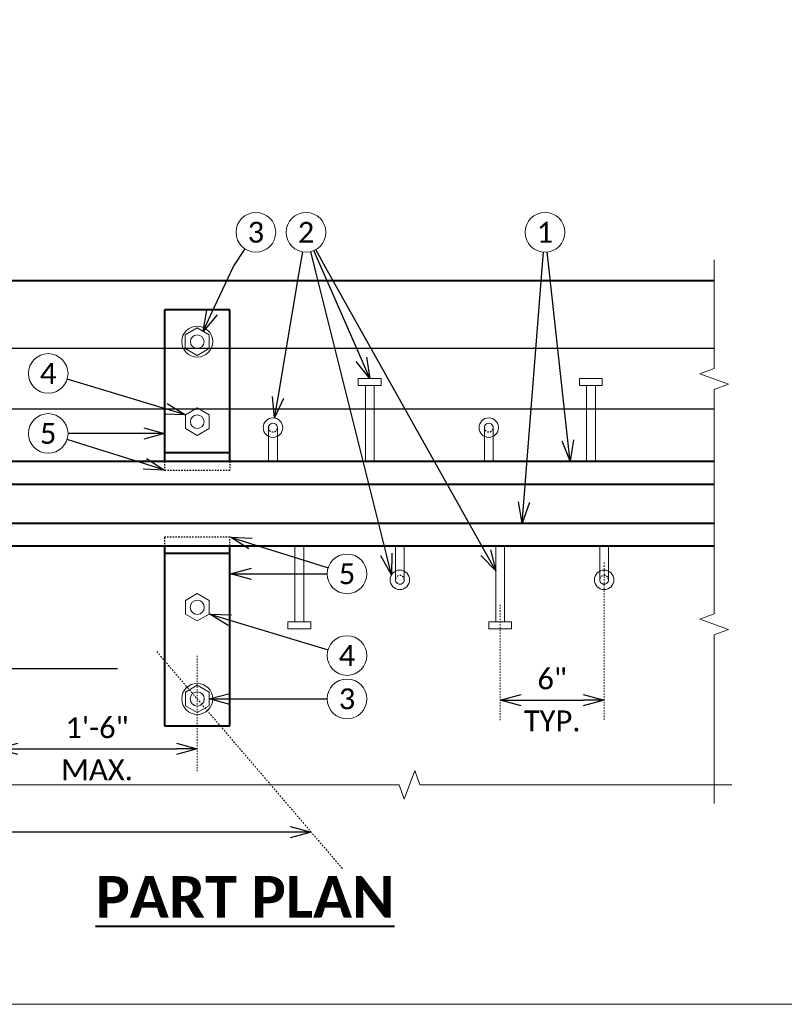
# Model space of a CAD drawing. Header units: metres. Extents: x -113 to 509, y -50 to 519.
# Tile 105 of 238: x 35 to 90, y -50 to 21. Entities that reach past the tile are written whole.
import ezdxf
from ezdxf import colors
from ezdxf.entities.mleader import LeaderData, LeaderLine
from ezdxf.enums import TextEntityAlignment as Align
from ezdxf.math import Vec2, Vec3

# ---------------------------------------------------------------- set-up
doc = ezdxf.new("R2010")
doc.units = ezdxf.units.M
doc.header["$MEASUREMENT"] = 0
doc.linetypes.add('Wisdot2', pattern=[0.125, 0.0625, -0.0625])
doc.linetypes.add('Wisdot4', pattern=[0.28125, 0.125, -0.0625, 0.03125, -0.0625])
for name, color, linetype, lineweight in [('B_ANNO_BREAK', 7, 'Continuous', 18), ('B_ANNO_DIM', 7, 'Continuous', 18), ('B_ANNO_SYMB', 7, 'Continuous', 18), ('B_ANNO_TEXT', 7, 'Continuous', 18), ('B_ANNO_TEXT_TITLE', 7, 'Continuous', 40), ('B_CNTR', 1, 'Wisdot4', 18), ('B_DETAIL', 7, 'Continuous', 18), ('B_DETAIL_HIDDEN', 7, 'Wisdot2', 25), ('B_DETAIL_OBJ', 7, 'Continuous', 40), ('B_REBAR', 5, 'Continuous', 25)]:
    doc.layers.add(name, color=color, linetype=linetype, lineweight=lineweight)
doc.layers.add('B_ANNO_NOPLOT', color=47, linetype='Continuous', lineweight=18, plot=False)
doc.styles.add('Annotative', font='calibri.ttf', dxfattribs={"height": 0.0625})
doc.styles.get("Standard").update_dxf_attribs({"font": 'calibri.ttf'})
doc.styles.add('Title', font='calibrib.ttf', dxfattribs={"height": 0.125})
doc.dimstyles.new('Annotative', dxfattribs={"dimscale": 0, "dimtxt": 0.0625, "dimasz": 0.0625, "dimexe": 0.03125, "dimexo": 0.03125, "dimgap": 0.03125, "dimtad": 1, "dimdec": 3, "dimzin": 3, "dimdsep": 46, "dimlunit": 4, "dimtxsty": 'Standard', "dimblk": 'OPEN30', "dimcen": 0.03125, "dimaunit": 1, "dimadec": 0, "dimazin": 3, "dimtfac": 0.75, "dimtdec": 3, "dimtofl": 0, "dimtmove": 0, "dimatfit": 3, "dimldrblk": 'OPEN30', "dimfxl": 1, "dimtfill": 1, "dimfrac": 1, "dimtolj": 1, "dimtzin": 0, "dimarcsym": 0})

# ---------------------------------------------------------------- blocks, each defined once
blk = doc.blocks.new('HEXNUT')
at = {"layer": 'B_DETAIL'}
for p, q in [((-0.855, 0.49), (-0.005, 0.985)), ((-0.005, 0.985), (0.85, 0.49)), ((-0.855, -0.495), (-0.855, 0.49)), ((0.85, 0.49), (0.85, -0.495)), ((-0.005, -0.985), (-0.855, -0.495)), ((0.85, -0.495), (-0.005, -0.985))]:
    blk.add_line(p, q, dxfattribs=at)
blk = doc.blocks.new('_Open30')
at = {"color": 0, "linetype": 'ByBlock', "lineweight": -2}
for p, q in [((-1, 0.268), (0, 0)), ((0, 0), (-1, -0.268)), ((0, 0), (-1, 0))]:
    blk.add_line(p, q, dxfattribs=at)
blk = doc.blocks.new('*D47')
at = {"layer": 'B_ANNO_DIM', "color": 0, "lineweight": -2, "transparency": 16777216}
blk.add_line((35.189, -31.298), (46.589, -31.298), dxfattribs=at)
at = {"layer": 'Defpoints', "color": 0, "transparency": 16777216}
for p in [(33.689, -31.298), (48.089, -31.298), (48.089, -31.298)]:
    blk.add_point(p, dxfattribs=at)
at = {"layer": 'B_ANNO_DIM', "color": 0, "lineweight": -2, "transparency": 16777216, "xscale": 1.5, "yscale": 1.5, "zscale": 1.5, "rotation": 180}
blk.add_blockref('_Open30', (33.689, -31.298), dxfattribs=at)
at = {"layer": 'B_ANNO_DIM', "color": 0, "lineweight": -2, "transparency": 16777216, "xscale": 1.5, "yscale": 1.5, "zscale": 1.5}
blk.add_blockref('_Open30', (48.089, -31.298), dxfattribs=at)
at = {"layer": 'B_ANNO_DIM', "color": 0, "transparency": 16777216, "char_height": 1.5, "attachment_point": 5}
for s, insert in [('\\A1;1\'-6"', (40.889, -29.781)), ('\\A1;MAX.', (40.889, -32.804))]:
    blk.add_mtext(s, dxfattribs=dict(at, insert=insert))
blk = doc.blocks.new('*D48')
at = {"layer": 'B_ANNO_DIM', "color": 0, "lineweight": -2, "transparency": 16777216}
blk.add_line((71.359, -27.791), (75.83, -27.791), dxfattribs=at)
at = {"layer": 'Defpoints', "color": 0, "transparency": 16777216}
for p in [(69.859, -27.791), (77.33, -27.791), (77.33, -27.791)]:
    blk.add_point(p, dxfattribs=at)
at = {"layer": 'B_ANNO_DIM', "color": 0, "lineweight": -2, "transparency": 16777216, "xscale": 1.5, "yscale": 1.5, "zscale": 1.5, "rotation": 180}
blk.add_blockref('_Open30', (69.859, -27.791), dxfattribs=at)
at = {"layer": 'B_ANNO_DIM', "color": 0, "lineweight": -2, "transparency": 16777216, "xscale": 1.5, "yscale": 1.5, "zscale": 1.5}
blk.add_blockref('_Open30', (77.33, -27.791), dxfattribs=at)
at = {"layer": 'B_ANNO_DIM', "color": 0, "transparency": 16777216, "char_height": 1.5, "attachment_point": 5}
for s, insert in [('\\A1;6"', (73.595, -26.273)), ('\\A1;TYP.', (73.595, -29.296))]:
    blk.add_mtext(s, dxfattribs=dict(at, insert=insert))
blk = doc.blocks.new('*U5242')
at = {"layer": 'B_ANNO_NOPLOT', "flags": 128}
blk.add_lwpolyline([(0, 0), (0, 252), (323.928, 252), (323.928, 238.855), (378, 238.855), (378, 40.5), (316.571, 40.5), (316.571, 0)], close=True, dxfattribs=at)
blk = doc.blocks.new('*U4774')
at = {"layer": 'B_ANNO_NOPLOT', "flags": 128}
blk.add_lwpolyline([(0, 0), (0, 252), (323.928, 252), (323.928, 238.855), (378, 238.855), (378, 40.5), (316.571, 40.5), (316.571, 0)], close=True, dxfattribs=at)
blk = doc.blocks.new('*U8060')
at = {"layer": 'B_ANNO_NOPLOT', "flags": 128}
blk.add_lwpolyline([(0, 0), (0, 252), (323.9277, 252), (323.9277, 238.8552), (378, 238.8552), (378, 40.4996), (316.5708, 40.4996), (316.5708, 0)], close=True, dxfattribs=at)
blk = doc.blocks.new('INS_JTSS_A_SS_BASE')
at = {"layer": 'B_ANNO_BREAK', "flags": 128}
for points in [[(198.0679, -262.9942), (198.0679, -270.8122), (197.0369, -271.1875), (199.0988, -271.9379), (198.0679, -272.3132), (198.0679, -288.4383), (197.0369, -288.8135), (199.0988, -289.564), (198.0679, -289.9392), (198.0679, -302.0501)], [(199.325, -300.7221), (176.9194, -300.7221), (176.5442, -299.6912), (175.7937, -301.7531), (175.4185, -300.7221), (127.1886, -300.7221), (126.8133, -299.6912), (126.0629, -301.7531), (125.6876, -300.7221), (109.0499, -300.7221)]]:
    blk.add_lwpolyline(points, dxfattribs=at)
at = {"layer": 'B_ANNO_NOPLOT', "flags": 128}
blk.add_lwpolyline([(0, -316.4871), (0, -64.4871), (323.9277, -64.4871), (323.9277, -77.632), (378, -77.632), (378, -275.9875), (316.5708, -275.9875), (316.5708, -316.4871)], close=True, dxfattribs=at)
at = {"layer": 'B_ANNO_SYMB'}
for centre in [(165.1338, -261.0198), (168.737, -261.0198), (185.9099, -261.0198), (150.2065, -271.16), (150.2065, -275.4728), (171.681, -285.5594), (171.681, -291.4284), (171.681, -294.5464)]:
    blk.add_circle(centre, 1.4255, dxfattribs=at)
at = {"layer": 'B_CNTR', "ltscale": 0.75}
for p, q in [((190.1587, -284.7454), (190.1587, -296.0659)), ((182.6879, -287.7797), (182.6879, -296.0659)), ((160.9191, -291.4487), (160.9191, -299.7349))]:
    blk.add_line(p, q, dxfattribs=at)
at = {"layer": 'B_DETAIL'}
for p, q in [((172.4929, -271.5161), (172.4929, -272.0261)), ((174.1429, -271.5161), (172.4929, -271.5161)), ((174.1429, -272.0261), (174.1429, -271.5161)), ((188.3879, -271.5211), (188.3879, -272.0261)), ((190.0279, -271.5211), (188.3879, -271.5211)), ((190.0279, -272.0261), (190.0279, -271.5211)), ((172.4929, -272.0261), (174.1429, -272.0261)), ((173.0029, -272.0261), (173.0029, -277.4711)), ((173.6379, -272.0261), (173.6379, -277.4711)), ((188.3879, -272.0261), (190.0279, -272.0261)), ((188.8929, -272.0261), (188.8929, -277.4711)), ((189.5279, -272.0261), (189.5279, -277.4711)), ((166.0421, -277.4711), (166.0421, -275.0611)), ((166.6753, -275.0611), (166.6753, -277.4711)), ((181.5517, -277.4711), (181.5517, -275.0611)), ((182.1849, -275.0611), (182.1849, -277.4711)), ((167.9429, -289.0011), (167.9429, -283.5561)), ((168.5779, -289.0011), (168.5779, -283.5561)), ((175.1621, -283.5661), (175.1621, -285.9761)), ((175.7953, -285.9761), (175.7953, -283.5661)), ((182.3729, -289.0111), (182.3729, -283.5661)), ((183.0029, -289.0111), (183.0029, -283.5661)), ((189.8421, -283.5661), (189.8421, -285.9761)), ((190.4753, -285.9761), (190.4753, -283.5661)), ((167.4329, -289.0011), (167.4329, -289.5061)), ((169.0779, -289.0011), (167.4329, -289.0011)), ((169.0779, -289.5061), (169.0779, -289.0011)), ((181.8629, -289.0111), (181.8629, -289.5061)), ((183.5129, -289.0111), (181.8629, -289.0111)), ((183.5129, -289.5061), (183.5129, -289.0111)), ((167.4329, -289.5061), (169.0779, -289.5061)), ((181.8629, -289.5061), (183.5129, -289.5061))]:
    blk.add_line(p, q, dxfattribs=at)
for centre, radius in [((160.9179, -268.8761), 1.1136), ((160.9163, -268.8775), 0.4896), ((160.9191, -274.6263), 0.4896), ((166.3579, -275.0511), 0.7008), ((181.8675, -275.0511), 0.7008), ((175.4779, -285.9861), 0.7008), ((190.1579, -285.9861), 0.7008), ((160.9189, -287.9599), 0.5088), ((160.9191, -294.5453), 1.1136), ((160.9191, -294.5453), 0.5088)]:
    blk.add_circle(centre, radius, dxfattribs=at)
for centre, start, end in [((166.3587, -275.0503), 358.046356, 181.953644), ((181.8683, -275.0503), 358.046356, 181.953644), ((175.4787, -285.9869), 178.046356, 1.953644), ((190.1587, -285.9869), 178.046356, 1.953644)]:
    blk.add_arc(centre, 0.3168, start, end, dxfattribs=at)
at = {"layer": 'B_DETAIL_HIDDEN', "ltscale": 0.15}
for p, q in [((158.5729, -277.4711), (158.5729, -278.1011)), ((163.2579, -277.4711), (163.2579, -278.1011)), ((158.5729, -282.9311), (158.5729, -283.5561)), ((163.2579, -283.5561), (163.2579, -282.9311))]:
    blk.add_line(p, q, dxfattribs=at)
at = {"layer": 'B_DETAIL_HIDDEN', "ltscale": 0.5}
for p, q in [((158.5729, -278.1011), (163.2579, -278.1011)), ((163.2579, -282.9311), (158.5729, -282.9311))]:
    blk.add_line(p, q, dxfattribs=at)
at = {"layer": 'B_DETAIL_HIDDEN', "ltscale": 0.25}
for centre, start, end in [((166.3587, -275.0503), 181.953644, 358.046356), ((181.8683, -275.0503), 181.953644, 358.046356), ((175.4787, -285.9869), 1.953644, 178.046356), ((190.1587, -285.9869), 1.953644, 178.046356)]:
    blk.add_arc(centre, 0.3168, start, end, dxfattribs=at)
at = {"layer": 'B_DETAIL_OBJ'}
for p, q in [((110.3979, -264.4801), (198.0679, -264.4801)), ((163.2579, -266.5811), (158.5729, -266.5811)), ((158.5729, -266.5811), (158.5729, -277.4711)), ((163.2579, -277.4711), (163.2579, -266.5811)), ((158.5729, -276.8361), (163.2579, -276.8361)), ((110.3979, -277.4711), (198.0679, -277.4711)), ((110.3979, -279.1211), (198.0679, -279.1211)), ((110.3979, -281.9061), (198.0679, -281.9061)), ((110.3979, -283.5561), (198.0679, -283.5561)), ((158.5729, -283.5561), (158.5729, -296.4761)), ((163.2579, -296.4761), (163.2579, -283.5561)), ((158.5729, -284.0661), (163.2579, -284.0661)), ((158.5729, -296.4761), (163.2579, -296.4761))]:
    blk.add_line(p, q, dxfattribs=at)
at = {"layer": 'B_REBAR'}
for p, q in [((126.7529, -269.3361), (198.0679, -269.3361)), ((126.7529, -273.7061), (198.0679, -273.7061)), ((110.2729, -292.3611), (155.1829, -292.3611))]:
    blk.add_line(p, q, dxfattribs=at)
at = {"color": 7, "linetype": 'Continuous', "lineweight": 18}
blk.add_blockref('HEXNUT', (160.9179, -268.8761), dxfattribs=at)
at = {"layer": 'B_DETAIL'}
for p in [(160.9207, -274.6249), (160.9205, -287.9585), (160.9207, -294.5439)]:
    blk.add_blockref('HEXNUT', p, dxfattribs=at)
at = {"layer": 'B_ANNO_DIM', "style": 'Annotative'}
blk.add_attdef('DIST6', text='', height=1.5, rotation=90, dxfattribs=at).set_placement((10.1741, -92.4535), align=Align.MIDDLE_CENTER)
at = {"layer": 'B_ANNO_DIM', "lineweight": 30}
for tag, p in [('BAR1', (10.7294, -248.1165)), ('BAR3', (129.0984, -257.5272))]:
    blk.add_attdef(tag, text='', height=1.5, dxfattribs=at).set_placement(p, align=Align.TOP_LEFT)
at = {"layer": 'B_ANNO_DIM', "style": 'Annotative'}
for tag, p in [('BAR2', (96.1024, -274.8563)), ('BAR4', (122.9444, -296.1127))]:
    blk.add_attdef(tag, text='', height=1.5, dxfattribs=at).set_placement(p, align=Align.TOP_LEFT)
at = {"layer": 'B_ANNO_TEXT', "char_height": 1.5, "width": 3.563823, "attachment_point": 5, "style": 'Annotative'}
for s, insert in [('3', (165.1338, -261.0198)), ('2', (168.737, -261.0198)), ('1', (185.9099, -261.0198)), ('4', (150.2065, -271.16)), ('5', (150.2065, -275.4728)), ('5', (171.681, -285.5594)), ('4', (171.681, -291.4284)), ('3', (171.681, -294.5464))]:
    blk.add_mtext(s, dxfattribs=dict(at, insert=insert))
at = {"layer": 'B_ANNO_TEXT', "style": 'Annotative'}
for tag, p in [('SS', (321.0554, -84.683)), ('BID#', (275.9705, -312.1489))]:
    blk.add_attdef(tag, p, '', height=1.5, dxfattribs=at)
at = {"layer": 'B_ANNO_TEXT_TITLE', "insert": (153.6135, -307.2716, -1.6845), "char_height": 3, "attachment_point": 1, "line_spacing_factor": 0.8, "style": 'Title'}
blk.add_mtext('\\pxqc;{\\LPART PLAN}', dxfattribs=at)
at = {"layer": 'B_ANNO_DIM'}
for base, p1, p2, text, picture, middle in [((190.1587, -294.6296), (182.6879, -294.6296), (190.1587, -294.6296), '6"\\XTYP.', '*D48', (186.4233, -294.6296)), ((160.9179, -298.1371), (146.5179, -298.1371), (160.9179, -298.1371), '1\'-6"\\XMAX.', '*D47', (153.7179, -298.1371))]:
    dim = blk.add_linear_dim(base=base, p1=p1, p2=p2, text=text, dimstyle='Annotative', override={"dimtfill": 0}, dxfattribs=at)
    dim.commit()
    dim.dimension.update_dxf_attribs({"geometry": picture, "text_midpoint": middle, "insert": (112.8286, -266.8387)})
ml = blk.add_multileader_mtext('Standard', dxfattribs=at)
ml.set_content('', color=256)
ml.set_leader_properties()
ml.set_arrow_properties(name='OPEN30')
ml.build(insert=Vec2(0, 0))
ml.multileader.update_dxf_attribs({"text_right_attachment_type": 3, "dogleg_length": 0.0625, "arrow_head_size": 1.5, "scale": 24})
ctx = ml.context
ctx.base_point, ctx.scale, ctx.char_height, ctx.arrow_head_size, ctx.landing_gap_size, ctx.plane_origin, ctx.plane_x_axis, ctx.plane_y_axis = Vec3(168.7189, -260.9476), 24, 1.5, 1.5, 0.75, Vec3(170.2871, -267.2327), Vec3(0.2420893, -0.970254), Vec3(0.970254, 0.2420893)
ctx.right_attachment = 3
notes = []
notes.append((ctx, [(0, (1, 1, 0), (169.4452, -263.8583), (-0.2420893, 0.970254), 1.5, [(0, [(174.8765, -285.6263), (169.4452, -263.8583), (169.4452, -263.8583)], 0, [])])]))
ctx.mtext.insert, ctx.mtext.text_direction, ctx.mtext.rotation, ctx.mtext.flow_direction = Vec3(169.6282, -261.4937), Vec3(0.2420893, -0.970254), 4.9569076, 5
ml = blk.add_multileader_mtext('Standard', dxfattribs=at)
ml.set_content('', color=256)
ml.set_leader_properties()
ml.set_arrow_properties(name='OPEN30')
ml.build(insert=Vec2(0, 0))
ml.multileader.update_dxf_attribs({"text_right_attachment_type": 3, "dogleg_length": 0.0625, "arrow_head_size": 1.5, "scale": 24})
ctx = ml.context
ctx.base_point, ctx.scale, ctx.char_height, ctx.arrow_head_size, ctx.landing_gap_size, ctx.plane_origin, ctx.plane_x_axis, ctx.plane_y_axis = Vec3(168.7072, -260.9516), 24, 1.5, 1.5, 0.75, Vec3(171.2983, -266.8886), Vec3(0.3999968, -0.9165165), Vec3(0.9165165, 0.3999968)
ctx.right_attachment = 3
notes.append((ctx, [(0, (1, 1, 0), (169.9072, -263.7011), (-0.3999968, 0.9165165), 1.5, [(0, [(173.3179, -271.5161), (169.9072, -263.7011), (169.9072, -263.7011)], 0, [])])]))
ctx.mtext.insert, ctx.mtext.text_direction, ctx.mtext.rotation, ctx.mtext.flow_direction = Vec3(169.6946, -261.339), Vec3(0.3999968, -0.9165165), 5.1239023, 5
ml = blk.add_multileader_mtext('Standard', dxfattribs=at)
ml.set_content('', color=256)
ml.set_leader_properties()
ml.set_arrow_properties(name='OPEN30')
ml.build(insert=Vec2(0, 0))
ml.multileader.update_dxf_attribs({"text_right_attachment_type": 3, "dogleg_length": 0.0625, "arrow_head_size": 1.5, "scale": 24})
ctx = ml.context
ctx.base_point, ctx.scale, ctx.char_height, ctx.arrow_head_size, ctx.landing_gap_size, ctx.plane_origin, ctx.plane_x_axis, ctx.plane_y_axis = Vec3(168.7005, -260.9549), 24, 1.5, 1.5, 0.75, Vec3(171.8685, -266.6053), Vec3(0.4890422, -0.8722601), Vec3(0.8722601, 0.4890422)
ctx.right_attachment = 3
notes.append((ctx, [(0, (1, 1, 0), (170.1677, -263.5716), (-0.4890422, 0.8722601), 1.5, [(0, [(182.3729, -285.341), (170.1677, -263.5716), (170.1677, -263.5716)], 0, [])])]))
ctx.mtext.insert, ctx.mtext.text_direction, ctx.mtext.rotation, ctx.mtext.flow_direction = Vec3(169.7215, -261.2423), Vec3(0.4890422, -0.8722601), 5.2233803, 5
ml = blk.add_multileader_mtext('Standard', dxfattribs=at)
ml.set_content('', color=256)
ml.set_leader_properties()
ml.set_arrow_properties(name='OPEN30')
ml.build(insert=Vec2(0, 0))
ml.multileader.update_dxf_attribs({"text_right_attachment_type": 3, "dogleg_length": 0.0625, "arrow_head_size": 1.5, "scale": 24})
ctx = ml.context
ctx.base_point, ctx.scale, ctx.char_height, ctx.arrow_head_size, ctx.landing_gap_size, ctx.plane_origin, ctx.plane_x_axis, ctx.plane_y_axis = Vec3(185.9157, -260.9456), 24, 1.5, 1.5, 0.75, Vec3(185.4107, -267.4037), Vec3(-0.0779522, -0.9969571), Vec3(0.9969571, -0.0779522)
ctx.right_attachment = 3
notes.append((ctx, [(0, (1, 1, 0), (185.6819, -263.9365), (0.0779522, 0.9969571), 1.5, [(0, [(184.2768, -281.9061), (185.6819, -263.9365), (185.6819, -263.9365)], 0, [])])]))
ctx.mtext.insert, ctx.mtext.text_direction, ctx.mtext.rotation, ctx.mtext.flow_direction = Vec3(186.605, -261.7518), Vec3(-0.0779522, -0.9969571), 4.6343577, 5
ml = blk.add_multileader_mtext('Standard', dxfattribs=at)
ml.set_content('', color=256)
ml.set_leader_properties()
ml.set_arrow_properties(name='OPEN30')
ml.build(insert=Vec2(0, 0))
ml.multileader.update_dxf_attribs({"text_right_attachment_type": 3, "dogleg_length": 0.0625, "arrow_head_size": 1.5, "scale": 24})
ctx = ml.context
ctx.base_point, ctx.scale, ctx.char_height, ctx.arrow_head_size, ctx.landing_gap_size, ctx.plane_origin, ctx.plane_x_axis, ctx.plane_y_axis = Vec3(185.9018, -260.9458), 24, 1.5, 1.5, 0.75, Vec3(186.6086, -267.385), Vec3(0.1091147, -0.9940292), Vec3(0.9940292, 0.1091147)
ctx.right_attachment = 3
notes.append((ctx, [(0, (1, 1, 0), (186.2291, -263.9279), (-0.1091147, 0.9940292), 1.5, [(0, [(187.7158, -277.4711), (186.2291, -263.9279), (186.2291, -263.9279)], 0, [])])]))
ctx.mtext.insert, ctx.mtext.text_direction, ctx.mtext.rotation, ctx.mtext.flow_direction = Vec3(186.7291, -261.6095), Vec3(0.1091147, -0.9940292), 4.8217213, 5
ml = blk.add_multileader_mtext('Standard', dxfattribs=at)
ml.set_content('', color=256)
ml.set_leader_properties()
ml.set_arrow_properties(name='OPEN30')
ml.build(insert=Vec2(0, 0))
ml.multileader.update_dxf_attribs({"text_right_attachment_type": 3, "dogleg_length": 0.0625, "arrow_head_size": 1.5, "scale": 24})
ctx = ml.context
ctx.base_point, ctx.scale, ctx.char_height, ctx.arrow_head_size, ctx.landing_gap_size, ctx.plane_origin, ctx.plane_x_axis, ctx.plane_y_axis = Vec3(165.1746, -260.9575), 24, 1.5, 1.5, 0.75, Vec3(161.6294, -266.3791), Vec3(-0.5472815, -0.8369486), Vec3(0.8369486, -0.5472815)
ctx.right_attachment = 3
notes.append((ctx, [(0, (1, 1, 0), (163.5327, -263.4683), (0.5472815, 0.8369486), 1.5, [(0, [(161.3404, -268.1386), (163.5327, -263.4683), (163.5327, -263.4683)], 0, [])])]))
ctx.mtext.insert, ctx.mtext.text_direction, ctx.mtext.rotation, ctx.mtext.flow_direction = Vec3(165.3918, -261.9957), Vec3(-0.5472815, -0.8369486), 4.1332763, 5
ml = blk.add_multileader_mtext('Standard', dxfattribs=at)
ml.set_content('', color=256)
ml.set_leader_properties()
ml.set_arrow_properties(name='OPEN30')
ml.build(insert=Vec2(0, 0))
ml.multileader.update_dxf_attribs({"text_right_attachment_type": 3, "dogleg_length": 0.0625, "arrow_head_size": 1.5, "scale": 24})
ctx = ml.context
ctx.base_point, ctx.scale, ctx.char_height, ctx.arrow_head_size, ctx.landing_gap_size, ctx.plane_origin, ctx.plane_x_axis, ctx.plane_y_axis = Vec3(168.7494, -260.9464), 24, 1.5, 1.5, 0.75, Vec3(167.6668, -267.3332), Vec3(-0.1671237, -0.9859359), Vec3(0.9859359, -0.1671237)
ctx.right_attachment = 3
notes.append((ctx, [(0, (1, 1, 0), (168.248, -263.9042), (0.1671237, 0.9859359), 1.5, [(0, [(166.4756, -274.3603), (168.248, -263.9042), (168.248, -263.9042)], 0, [])])]))
ctx.mtext.insert, ctx.mtext.text_direction, ctx.mtext.rotation, ctx.mtext.flow_direction = Vec3(169.3635, -261.8112), Vec3(-0.1671237, -0.9859359), 4.5444774, 5
ml = blk.add_multileader_mtext('Standard', dxfattribs=at)
ml.set_content('', color=256)
ml.set_leader_properties()
ml.set_arrow_properties(name='OPEN30')
ml.build(insert=Vec2(0, 0))
ml.multileader.update_dxf_attribs({"text_right_attachment_type": 3, "dogleg_length": 0.0625, "arrow_head_size": 1.5, "scale": 24})
ctx = ml.context
ctx.base_point, ctx.scale, ctx.char_height, ctx.arrow_head_size, ctx.landing_gap_size, ctx.plane_origin, ctx.plane_x_axis, ctx.plane_y_axis = Vec3(151.5713, -271.5718), 24, 1.5, 1.5, 0.75, Vec3(156.3369, -273.0098), Vec3(-0.9573669, 0.2888748), Vec3(-0.2888748, -0.9573669)
ctx.right_attachment = 3
notes.append((ctx, [(0, (1, 1, 0), (153.0073, -272.0052), (-0.9573669, 0.2888748), 1.5, [(0, [(160.0657, -274.1349), (153.0073, -272.0052), (153.0073, -272.0052)], 0, [])])]))
ctx.mtext.insert, ctx.mtext.text_direction, ctx.mtext.rotation, ctx.mtext.flow_direction = Vec3(150.6366, -272.0732), Vec3(-0.9573669, 0.2888748), 2.8485414, 5
ml = blk.add_multileader_mtext('Standard', dxfattribs=at)
ml.set_content('', color=256)
ml.set_leader_properties()
ml.set_arrow_properties(name='OPEN30')
ml.build(insert=Vec2(0, 0))
ml.multileader.update_dxf_attribs({"text_right_attachment_type": 3, "dogleg_length": 0.0625, "arrow_head_size": 1.5, "scale": 24})
ctx = ml.context
ctx.base_point, ctx.scale, ctx.char_height, ctx.arrow_head_size, ctx.landing_gap_size, ctx.plane_origin, ctx.plane_x_axis, ctx.plane_y_axis = Vec3(151.632, -275.4728), 24, 1.5, 1.5, 0.75, Vec3(156.6099, -275.4728), Vec3(-1, 0), Vec3(0, -1)
ctx.right_attachment = 3
notes.append((ctx, [(0, (1, 1, 0), (153.132, -275.4728), (-1, 0), 1.5, [(0, [(158.5729, -275.4728), (153.132, -275.4728), (153.132, -275.4728)], 0, [])])]))
ctx.mtext.insert, ctx.mtext.text_direction, ctx.mtext.rotation, ctx.mtext.flow_direction = Vec3(150.882, -276.2228), Vec3(-1, 0), 3.1415927, 5
ml = blk.add_multileader_mtext('Standard', dxfattribs=at)
ml.set_content('', color=256)
ml.set_leader_properties()
ml.set_arrow_properties(name='OPEN30')
ml.build(insert=Vec2(0, 0))
ml.multileader.update_dxf_attribs({"text_right_attachment_type": 3, "dogleg_length": 0.0625, "arrow_head_size": 1.5, "scale": 24})
ctx = ml.context
ctx.base_point, ctx.scale, ctx.char_height, ctx.arrow_head_size, ctx.landing_gap_size, ctx.plane_origin, ctx.plane_x_axis, ctx.plane_y_axis = Vec3(151.5665, -275.9001), 24, 1.5, 1.5, 0.75, Vec3(156.3155, -277.392), Vec3(-0.9540306, 0.2997093), Vec3(-0.2997093, -0.9540306)
ctx.right_attachment = 3
notes.append((ctx, [(0, (1, 1, 0), (152.9975, -276.3496), (-0.9540306, 0.2997093), 1.5, [(0, [(158.5729, -278.1011), (152.9975, -276.3496), (152.9975, -276.3496)], 0, [])])]))
ctx.mtext.insert, ctx.mtext.text_direction, ctx.mtext.rotation, ctx.mtext.flow_direction = Vec3(150.6262, -276.3908), Vec3(-0.9540306, 0.2997093), 2.8372048, 5
ml = blk.add_multileader_mtext('Standard', dxfattribs=at)
ml.set_content('', color=256)
ml.set_leader_properties()
ml.set_arrow_properties(name='OPEN30')
ml.build(insert=Vec2(0, 0))
ml.multileader.update_dxf_attribs({"text_right_attachment_type": 3, "dogleg_length": 0.0625, "arrow_head_size": 1.5, "scale": 24})
ctx = ml.context
ctx.base_point, ctx.scale, ctx.char_height, ctx.arrow_head_size, ctx.landing_gap_size, ctx.plane_origin, ctx.plane_x_axis, ctx.plane_y_axis = Vec3(171.752, -285.5818), 24, 1.5, 1.5, 0.75, Vec3(165.572, -283.6403), Vec3(-0.9540306, 0.2997093), Vec3(-0.2997093, -0.9540306)
ctx.right_attachment = 3
notes.append((ctx, [(0, (1, 1, 0), (168.89, -284.6826), (0.9540306, -0.2997093), 1.5, [(0, [(163.3146, -282.9311), (168.89, -284.6826), (168.89, -284.6826)], 0, [])])]))
ctx.mtext.insert, ctx.mtext.text_direction, ctx.mtext.rotation, ctx.mtext.flow_direction = Vec3(170.8117, -286.0725), Vec3(-0.9540306, 0.2997093), 2.8372048, 5
ml = blk.add_multileader_mtext('Standard', dxfattribs=at)
ml.set_content('', color=256)
ml.set_leader_properties()
ml.set_arrow_properties(name='OPEN30')
ml.build(insert=Vec2(0, 0))
ml.multileader.update_dxf_attribs({"text_right_attachment_type": 3, "dogleg_length": 0.0625, "arrow_head_size": 1.5, "scale": 24})
ctx = ml.context
ctx.base_point, ctx.scale, ctx.char_height, ctx.arrow_head_size, ctx.landing_gap_size, ctx.plane_origin, ctx.plane_x_axis, ctx.plane_y_axis = Vec3(171.7555, -285.5594), 24, 1.5, 1.5, 0.75, Vec3(165.2776, -285.5594), Vec3(-1, 0), Vec3(0, -1)
ctx.right_attachment = 3
notes.append((ctx, [(0, (1, 1, 0), (168.7555, -285.5594), (1, 0), 1.5, [(0, [(163.3146, -285.5594), (168.7555, -285.5594), (168.7555, -285.5594)], 0, [])])]))
ctx.mtext.insert, ctx.mtext.text_direction, ctx.mtext.rotation, ctx.mtext.flow_direction = Vec3(171.0055, -286.3094), Vec3(-1, 0), 3.1415927, 5
ml = blk.add_multileader_mtext('Standard', dxfattribs=at)
ml.set_content('', color=256)
ml.set_leader_properties()
ml.set_arrow_properties(name='OPEN30')
ml.build(insert=Vec2(0, 0))
ml.multileader.update_dxf_attribs({"text_right_attachment_type": 3, "dogleg_length": 0.0625, "arrow_head_size": 1.5, "scale": 24})
ctx = ml.context
ctx.base_point, ctx.scale, ctx.char_height, ctx.arrow_head_size, ctx.landing_gap_size, ctx.plane_origin, ctx.plane_x_axis, ctx.plane_y_axis = Vec3(171.7523, -291.4499), 24, 1.5, 1.5, 0.75, Vec3(165.5506, -289.5787), Vec3(-0.9573669, 0.2888748), Vec3(-0.2888748, -0.9573669)
ctx.right_attachment = 3
notes.append((ctx, [(0, (1, 1, 0), (168.8802, -290.5833), (0.9573669, -0.2888748), 1.5, [(0, [(161.8218, -288.4535), (168.8802, -290.5833), (168.8802, -290.5833)], 0, [])])]))
ctx.mtext.insert, ctx.mtext.text_direction, ctx.mtext.rotation, ctx.mtext.flow_direction = Vec3(170.8176, -291.9513), Vec3(-0.9573669, 0.2888748), 2.8485414, 5
ml = blk.add_multileader_mtext('Standard', dxfattribs=at)
ml.set_content('', color=256)
ml.set_leader_properties()
ml.set_arrow_properties(name='OPEN30')
ml.build(insert=Vec2(0, 0))
ml.multileader.update_dxf_attribs({"text_right_attachment_type": 3, "dogleg_length": 0.0625, "arrow_head_size": 1.5, "scale": 24})
ctx = ml.context
ctx.base_point, ctx.scale, ctx.char_height, ctx.arrow_head_size, ctx.landing_gap_size, ctx.plane_origin, ctx.plane_x_axis, ctx.plane_y_axis = Vec3(171.7555, -294.5464), 24, 1.5, 1.5, 0.75, Vec3(165.2776, -294.5464), Vec3(-1, 0), Vec3(0, -1)
ctx.right_attachment = 3
notes.append((ctx, [(0, (1, 1, 0), (168.7555, -294.5464), (1, 0), 1.5, [(0, [(161.7707, -294.5464), (168.7555, -294.5464), (168.7555, -294.5464)], 0, [])])]))
ctx.mtext.insert, ctx.mtext.text_direction, ctx.mtext.rotation, ctx.mtext.flow_direction = Vec3(171.0055, -295.2964), Vec3(-1, 0), 3.1415927, 5
for ctx, leaders in notes:
    for number, flags, end, landing, length, lines in leaders:
        leader = LeaderData()
        leader.index, (leader.has_last_leader_line, leader.has_dogleg_vector, leader.attachment_direction) = number, flags
        leader.last_leader_point, leader.dogleg_vector, leader.dogleg_length = Vec3(end), Vec3(landing), length
        for number, points, colour, breaks in lines:
            line = LeaderLine()
            line.index, line.vertices, line.color, line.breaks = number, Vec3.list(points), colors.encode_raw_color(colour), breaks
            leader.lines.append(line)
        ctx.leaders.append(leader)
blk = doc.blocks.new('*U7559')
at = {"layer": 'B_CNTR'}
blk.add_line((158.0057, -291.1414), (171.388, -306.7771), dxfattribs=at)
at = {"layer": 'B_ANNO_TEXT', "style": 'Annotative'}
blk.add_attdef('DIST5', text='', height=1.5, rotation=314.904425, dxfattribs=at).set_placement((307.7123, 219.6008), align=Align.MIDDLE_CENTER)
blk.add_attdef('DIST2', text='', height=1.5, dxfattribs=at).set_placement((88.7866, 95.1415), align=Align.MIDDLE_CENTER)
at = {"layer": 'B_ANNO_DIM'}
ml = blk.add_multileader_mtext('Standard', dxfattribs=at)
ml.set_content('', color=256)
ml.set_leader_properties()
ml.set_arrow_properties(name='OPEN30')
ml.build(insert=Vec2(0, 0))
ml.multileader.update_dxf_attribs({"text_right_attachment_type": 3, "dogleg_length": 0.0625, "arrow_head_size": 1.5, "scale": 24})
ctx = ml.context
ctx.base_point, ctx.scale, ctx.char_height, ctx.arrow_head_size, ctx.landing_gap_size, ctx.plane_origin = Vec3(143.2445, -304.1129), 24, 1.5, 1.5, 0.75, Vec3(169.1078, -304.1129)
ctx.right_attachment = 3
notes = []
notes.append((ctx, [(0, (1, 1, 0), (146.2445, -304.1129), (-1, 0), 1.5, [(0, [(169.1078, -304.1129), (148.1513, -304.1129)], 0, [])])]))
ctx.mtext.insert, ctx.mtext.flow_direction = Vec3(143.9945, -303.3629), 5
for ctx, leaders in notes:
    for number, flags, end, landing, length, lines in leaders:
        leader = LeaderData()
        leader.index, (leader.has_last_leader_line, leader.has_dogleg_vector, leader.attachment_direction) = number, flags
        leader.last_leader_point, leader.dogleg_vector, leader.dogleg_length = Vec3(end), Vec3(landing), length
        for number, points, colour, breaks in lines:
            line = LeaderLine()
            line.index, line.vertices, line.color, line.breaks = number, Vec3.list(points), colors.encode_raw_color(colour), breaks
            leader.lines.append(line)
        ctx.leaders.append(leader)

msp = doc.modelspace()

# ---------------------------------------------------------------- block references
msp.add_blockref('INS_JTSS_A_SS_BASE', (-112.829, 266.839))

# ---------------------------------------------------------------- next in the draw order: block references
for name in ['*U4774', '*U5242']:
    msp.add_blockref(name, (-112.829, -49.648))

# ---------------------------------------------------------------- next in the draw order: block references
msp.add_blockref('*U8060', (-112.829, -49.648))

# ---------------------------------------------------------------- next in the draw order: block references
msp.add_blockref('*U7559', (-112.829, 266.839))

doc.saveas('drawing.dxf')
